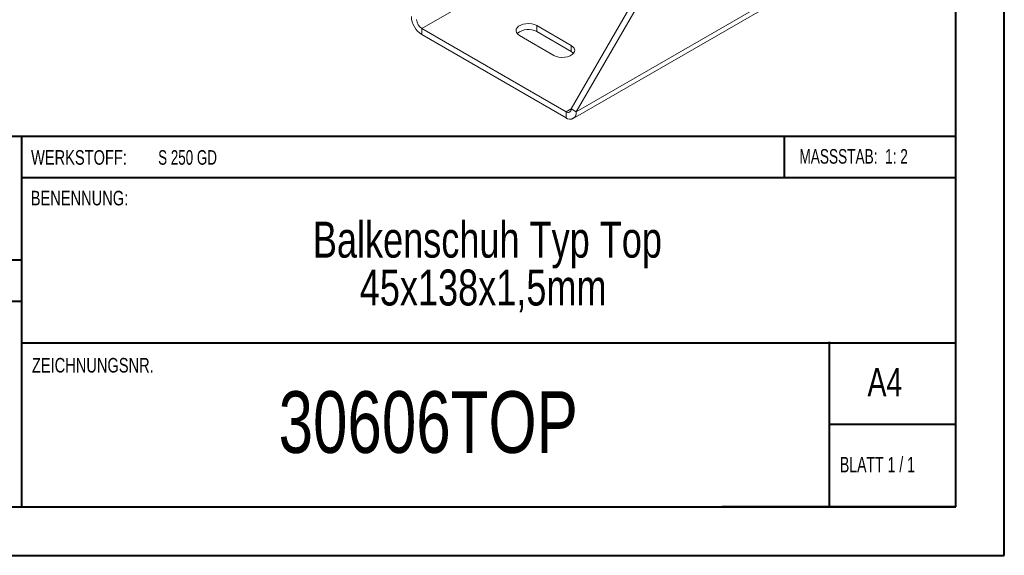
# Model space of a CAD drawing. Header units: millimetres. Extents: x 0 to 210, y 0 to 297.
# Tile 2 of 8: x 109 to 210, y 0 to 55. Entities that reach past the tile are written whole.
import ezdxf

# ---------------------------------------------------------------- set-up
doc = ezdxf.new("R2010")
doc.units = ezdxf.units.MM
doc.styles.add('SLDTEXTSTYLE0', font='TXT', dxfattribs={"width": 0.75})
doc.styles.add('SLDTEXTSTYLE1', font='TXT', dxfattribs={"width": 0.681818})
doc.styles.add('SLDTEXTSTYLE2', font='TXT', dxfattribs={"width": 0.7})
doc.styles.add('SLDTEXTSTYLE3', font='TXT', dxfattribs={"width": 0.6875})

# ---------------------------------------------------------------- blocks, each defined once
blk = doc.blocks.new('SW_NOTE_1')
at = {"color": 0, "linetype": 'Continuous', "lineweight": 0, "char_height": 3.7042, "attachment_point": 2, "style": 'SLDTEXTSTYLE0'}
for s, insert in [('Balkenschuh Typ Top', (24.66, 4.77)), ('45x138x1,5mm', (24.22, -0.16))]:
    blk.add_mtext(s, dxfattribs=dict(at, insert=insert))

msp = doc.modelspace()

# ---------------------------------------------------------------- linework, layer by layer
at = {"color": 7, "linetype": 'Continuous', "lineweight": 40}
for p, q in [((210.08, 0.21), (210.08, 297.21)), ((205.08, 5.21), (205.08, 292.21)), ((205.08, 43.37), (10.11, 43.37)), ((108.91, 43.37), (108.91, 5.12)), ((187.47, 39.12), (187.47, 43.37)), ((205.08, 39.12), (108.91, 39.12)), ((108.91, 30.62), (10.11, 30.62)), ((108.91, 26.37), (10.11, 26.37)), ((108.91, 22.12), (205.08, 22.12)), ((192.08, 5.21), (192.08, 22.21)), ((205.08, 13.71), (192.08, 13.71)), ((10.08, 5.21), (205.08, 5.21)), ((205.08, 5.21), (180.99, 5.21)), ((0.08, 0.21), (210.08, 0.21))]:
    msp.add_line(p, q, dxfattribs=at)
at = {"color": 7, "linetype": 'Continuous', "lineweight": 15}
for p, q in [((150.12, 54.49), (173.8, 68.16)), ((165.5, 46.22), (176.46, 65.2)), ((166.03, 45.91), (176.99, 64.9)), ((165.72, 45.23), (189.4, 58.9)), ((166.03, 45.91), (189.71, 59.59)), ((165.5, 52.75), (161.96, 54.79)), ((161.96, 54.18), (161.96, 54.79)), ((150.12, 54.49), (164.97, 45.91)), ((150.12, 54.49), (150.12, 53.87)), ((150.12, 53.87), (164.97, 45.3)), ((160.19, 53.77), (163.73, 51.73)), ((165.5, 52.14), (161.96, 54.18)), ((165.5, 52.14), (165.5, 52.75)), ((165.5, 46.22), (164.97, 45.91)), ((164.97, 45.91), (164.97, 45.3)), ((165.5, 46.22), (166.03, 45.91))]:
    msp.add_line(p, q, dxfattribs=at)
at = {"color": 7, "linetype": 'Continuous', "lineweight": 15, "flags": 128}
for points in [[(161.96, 54.79), (161.72, 54.9), (161.45, 54.97), (161.15, 55), (160.85, 54.99), (160.56, 54.94), (160.31, 54.85), (160.09, 54.73), (159.94, 54.58), (159.85, 54.41), (159.83, 54.24), (159.88, 54.07), (160.01, 53.91), (160.19, 53.77)], [(163.73, 51.73), (163.96, 51.62), (164.24, 51.55), (164.54, 51.52), (164.84, 51.53), (165.12, 51.58), (165.38, 51.67), (165.6, 51.8), (165.75, 51.95), (165.84, 52.11), (165.86, 52.28), (165.81, 52.46), (165.68, 52.61), (165.5, 52.75)], [(165.74, 51.94), (165.68, 52), (165.5, 52.14)]]:
    msp.add_lwpolyline(points, dxfattribs=at)
at = {"color": 7, "linetype": 'Continuous', "lineweight": 15}
for centre, radius, start, end in [((151.36, 55.82), 2.31, 182.6055, 237.3945), ((150.74, 55.46), 1.15, 182.6055, 237.3945), ((161.1, 52.65), 1.76, 60.6485, 130.912), ((165.17, 46.17), 0.328, 230.7967, 9.214), ((165.38, 45.81), 0.655, 230.7967, 9.214)]:
    msp.add_arc(centre, radius, start, end, dxfattribs=at)

# ---------------------------------------------------------------- block references
at = {"color": 7, "linetype": 'Continuous', "lineweight": 0}
msp.add_blockref('SW_NOTE_1', (132.22, 29.82), dxfattribs=at)

# ---------------------------------------------------------------- texts
for s, insert, char_height, attachment_point, style in [('WERKSTOFF:', (109.91, 41.96), 1.5, 1, 'SLDTEXTSTYLE0'), ('S 250 GD', (122.99, 41.96), 1.5, 1, 'SLDTEXTSTYLE3'), ('MASSSTAB:  1: 2', (188.99, 42.07), 1.5, 1, 'SLDTEXTSTYLE2'), ('BENENNUNG:', (109.88, 37.77), 1.5, 1, 'SLDTEXTSTYLE0'), ('ZEICHNUNGSNR.', (110, 20.55), 1.5, 1, 'SLDTEXTSTYLE0'), ('A4', (196, 19.52), 2.91, 1, 'SLDTEXTSTYLE0'), ('30606TOP', (150.79, 17.12), 6.35, 2, 'SLDTEXTSTYLE0'), ('BLATT 1 / 1', (193.16, 10.36), 1.5875, 1, 'SLDTEXTSTYLE1')]:
    msp.add_mtext(s, dxfattribs=dict(at, insert=insert, char_height=char_height, attachment_point=attachment_point, style=style))

doc.saveas('drawing.dxf')
